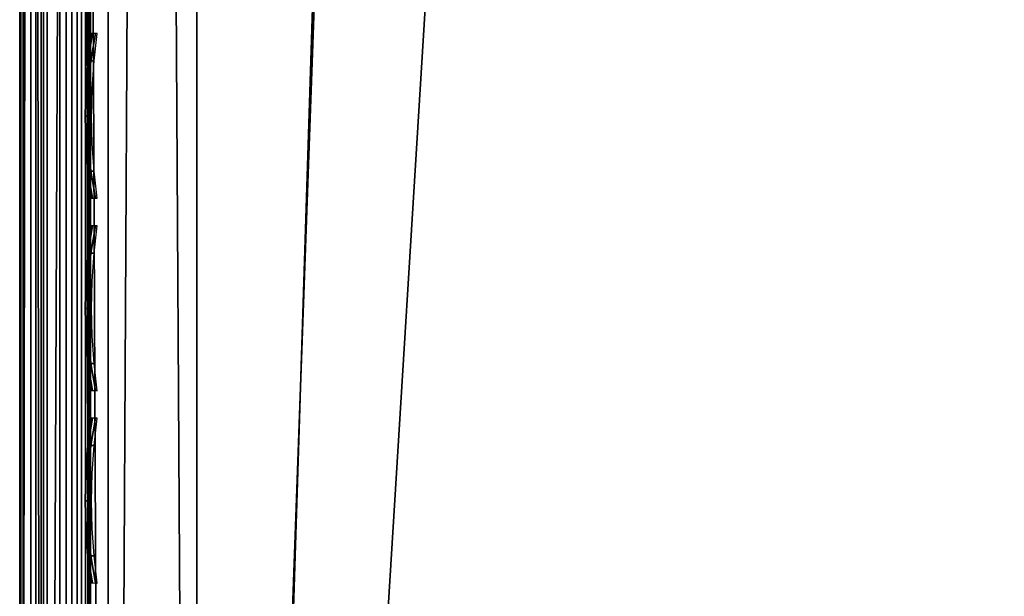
# Model space of a CAD drawing. Header units: inches. Extents: x -6.6 to 28, y -34.6 to 0.
# Tile 133 of 256: x -6.6 to -5.2, y -25.4 to -24.6. Entities that reach past the tile are written whole.
import ezdxf

# ---------------------------------------------------------------- set-up
doc = ezdxf.new("R2010")
doc.units = ezdxf.units.IN
doc.header["$LTSCALE"] = 0.03937
doc.header["$MEASUREMENT"] = 0
for name, color, linetype in [('A-FURN-3-ST', 151, 'Continuous'), ('A-FURN-3-ST-SEAM', 250, 'Continuous'), ('A-FURN-3-STITCH', 15, 'Continuous')]:
    doc.layers.add(name, color=color, linetype=linetype)

msp = doc.modelspace()

# ---------------------------------------------------------------- meshes
at = {"layer": 'A-FURN-3-ST'}
mesh = msp.add_polyface(dxfattribs=at)
corners = [(-6.6038, -29.7968, 5.125), (-6.6373, -7.1339, 5.25), (-6.6038, -7.1339, 5.125), (-6.5123, -29.7968, 5.0335), (-6.5123, -7.1339, 5.0335), (-6.3873, -29.7968, 5), (-6.3873, -7.1339, 5), (-6.5123, -29.188, 17.9665), (-6.3873, -7.7342, 18), (-6.5123, -7.7342, 17.9665), (-6.6038, -29.188, 17.875), (-6.6038, -7.7342, 17.875), (-6.6373, -29.188, 17.75), (-6.6373, -7.7342, 17.75), (-5.676, -7.0732, 5), (-4.9743, -6.9418, 5), (-4.8449, -29.7439, 5), (-4.2893, -6.741, 5), (-3.6277, -6.4728, 5), (-3.3072, -29.6112, 5), (-2.9963, -6.1398, 5), (-2.4012, -5.7454, 5), (-1.8485, -5.2936, 5), (12.141, -23.1363, 5), (-1.3437, -4.7888, 5), (14.4329, -21.0703, 5), (-0.8919, -4.2361, 5), (16.499, -18.7783, 5), (9.6476, -24.9542, 5), (8.3337, -25.7639, 5), (6.9796, -26.5045, 5), (5.589, -27.174, 5), (4.1656, -27.7706, 5), (2.7133, -28.2927, 5), (1.2358, -28.7389, 5), (-0.2628, -29.108, 5), (-1.7785, -29.399, 5), (-6.6373, -30.0468, 5.5002), (-6.6373, -6.8837, 5.5), (-6.6373, -30.038, 16.9007), (-6.6373, -6.8837, 16.9), (-6.3873, -29.188, 18), (-5.6133, -7.6702, 18), (-4.8767, -29.1359, 18), (-4.8496, -7.5289, 18), (-4.1039, -7.3118, 18), (-3.3837, -7.021, 18), (-3.3708, -29.0057, 18), (-2.6962, -6.6594, 18), (-1.8737, -28.7977, 18), (-0.3894, -28.5125, 18), (-2.0485, -6.2308, 18), (1.0782, -28.1509, 18), (2.5251, -27.7137, 18), (3.9475, -27.2023, 18), (5.3414, -26.6179, 18), (6.7033, -25.9621, 18), (8.0293, -25.2367, 18), (9.3161, -24.4436, 18), (11.7579, -22.6632, 18), (-1.4471, -5.7395, 18), (14.0025, -20.6398, 18), (-0.8979, -5.1903, 18), (16.0259, -18.3952, 18), (-0.4065, -4.5888, 18)]
mesh.append_faces([[corners[k] for k in face] for face in [(0, 1, 2), (3, 2, 4), (5, 4, 6), (7, 8, 9), (10, 9, 11), (12, 11, 13), (6, 14, 5), (5, 14, 15), (16, 15, 17), (16, 17, 18), (16, 18, 19), (19, 18, 20), (19, 20, 21), (22, 23, 21), (24, 25, 22), (26, 27, 24), (28, 29, 21), (21, 29, 30), (21, 30, 31), (31, 32, 21), (21, 32, 33), (21, 33, 34), (34, 35, 21), (21, 35, 36), (21, 36, 19), (1, 37, 38), (38, 39, 40), (40, 39, 12), (40, 12, 13), (8, 41, 42), (42, 41, 43), (42, 43, 44), (44, 43, 45), (45, 43, 46), (46, 43, 47), (46, 47, 48), (48, 47, 49), (48, 49, 50), (48, 50, 51), (51, 50, 52), (51, 52, 53), (53, 54, 51), (51, 54, 55), (51, 55, 56), (56, 57, 51), (51, 57, 58), (51, 59, 60), (60, 61, 62), (62, 63, 64)]])
mesh = msp.add_polyface(dxfattribs=at)
corners = [(-6.6373, -29.7968, 5.25), (-6.6373, -7.1339, 5.25), (-6.6038, -29.7968, 5.125), (-6.6038, -7.1339, 5.125), (-6.5123, -29.7968, 5.0335), (-6.5123, -7.1339, 5.0335), (-6.3873, -29.7968, 5), (-6.4421, -29.4013, 17.9729), (-6.3873, -29.188, 18), (-6.5123, -29.188, 17.9665), (-6.564, -29.3882, 17.9072), (-6.6038, -29.188, 17.875), (-6.5899, -29.3823, 17.8774), (-6.6252, -29.3688, 17.8092), (-6.6373, -29.3537, 17.7337), (-6.6373, -29.188, 17.75), (-6.3873, -7.7342, 18), (-6.5123, -7.7342, 17.9665), (-6.6038, -7.7342, 17.875), (-4.8767, -29.1359, 18), (-5.094, -29.3486, 17.9817), (0.4621, -29.4263, 17.1009), (1.1199, -29.2789, 16.9008), (1.8578, -29.0541, 17.1009), (2.5774, -28.8534, 16.9008), (2.5251, -27.7137, 18), (1.0782, -28.1509, 18), (1.6104, -28.2081, 17.9817), (0.2554, -28.5694, 17.9817), (0.3034, -28.7684, 17.9228), (1.6679, -28.4045, 17.9228), (0.3496, -28.9598, 17.8209), (1.7231, -28.5936, 17.8209), (0.3908, -29.1308, 17.6781), (1.7725, -28.7623, 17.6781), (0.4243, -29.2697, 17.5024), (1.8126, -28.8995, 17.5024), (0.4483, -29.3689, 17.3055), (1.8412, -28.9975, 17.3055), (-0.3894, -28.5125, 18), (-1.0971, -28.8622, 17.9817), (-1.0585, -29.0632, 17.9228), (-1.0214, -29.2566, 17.8209), (-0.9882, -29.4293, 17.6781), (-1.8737, -28.7977, 18), (-2.4424, -29.0882, 17.9817), (-2.4131, -29.2908, 17.9228), (-2.385, -29.4857, 17.8209), (-3.3708, -29.0057, 18), (-3.776, -29.2495, 17.9817), (-3.7561, -29.4532, 17.9228), (1.1221, -29.2874, 5.5004), (2.58, -28.8617, 5.5004), (0.4575, -29.4075, 5.2891), (0.4442, -29.3524, 5.1956), (1.8364, -28.9811, 5.1956), (1.8523, -29.0355, 5.2891), (0.4269, -29.2806, 5.1182), (1.8157, -28.9103, 5.1182), (0.3914, -29.1333, 5.0303), (1.7731, -28.7648, 5.0303), (-0.9878, -29.4318, 5.0303), (-1.7785, -29.399, 5), (-0.2628, -29.108, 5), (1.2358, -28.7389, 5), (1.8622, -29.0692, 5.3932), (0.4657, -29.4416, 5.3932), (-4.9743, -6.9418, 5), (-4.8449, -29.7439, 5), (-6.6373, -30.0468, 5.5002), (-6.6373, -30.038, 16.9007), (-6.6373, -6.8837, 5.5)]
mesh.append_faces([[corners[k] for k in face] for face in [(0, 1, 2), (2, 3, 4), (4, 5, 6), (7, 8, 9), (10, 9, 11), (12, 11, 13), (14, 13, 15), (15, 13, 11), (8, 16, 9), (9, 17, 11), (11, 18, 15), (19, 8, 20), (21, 22, 23), (23, 22, 24), (25, 26, 27), (27, 26, 28), (27, 28, 29, 30), (30, 29, 31, 32), (32, 31, 33, 34), (34, 33, 35, 36), (36, 35, 37, 38), (38, 37, 21, 23), (26, 39, 28), (28, 39, 40), (28, 40, 41, 29), (29, 41, 42, 31), (31, 42, 43, 33), (39, 44, 40), (40, 44, 45), (40, 45, 46, 41), (41, 46, 47, 42), (44, 48, 45), (45, 48, 49), (45, 49, 50, 46), (48, 19, 49), (49, 19, 20), (22, 51, 52), (53, 54, 55, 56), (54, 57, 58, 55), (57, 59, 60, 58), (61, 62, 63), (61, 63, 59), (59, 63, 64), (59, 64, 60), (65, 51, 66), (66, 53, 56, 65), (6, 67, 68), (0, 69, 1), (69, 70, 71)]])
at = {"layer": 'A-FURN-3-ST-SEAM'}
mesh = msp.add_polyface(dxfattribs=at)
corners = [(-6.5639, -14.8885, 17.8563), (-6.5501, -14.8885, 17.8675), (-6.5501, -22.0388, 17.8675), (-6.5639, -22.0388, 17.8563), (-6.5501, -29.1891, 17.8675), (-6.5639, -29.1891, 17.8563), (-6.5501, -29.3654, 17.8512), (-6.5639, -29.3633, 17.8401), (-6.5373, -29.1891, 17.9), (-6.5408, -29.3681, 17.866), (-6.5408, -29.1891, 17.8826), (-6.5373, -22.0388, 17.9), (-6.5408, -22.0388, 17.8826), (-6.5373, -14.8885, 17.9), (-6.5408, -14.8885, 17.8826), (-6.5373, -7.7382, 17.9), (-6.5806, -29.3623, 17.8344), (-6.5806, -29.1891, 17.8505), (-6.5806, -22.0388, 17.8505), (-6.5806, -14.8885, 17.8505), (-6.6145, -14.8885, 17.8588), (-6.5983, -14.8885, 17.8515), (-6.5983, -22.0388, 17.8515), (-6.6145, -22.0388, 17.8588), (-6.5983, -29.1891, 17.8515), (-6.6145, -29.1891, 17.8588), (-6.5983, -29.3625, 17.8354), (-6.6145, -29.3638, 17.8426), (-6.6355, -29.3689, 17.8701), (-6.6355, -29.1891, 17.8868), (-6.6355, -22.0388, 17.8868), (-6.6355, -14.8885, 17.8868), (-6.6322, -14.8885, 17.9217), (-6.6371, -14.8885, 17.9045), (-6.6371, -22.0388, 17.9045), (-6.6322, -22.0388, 17.9217), (-6.6371, -29.1891, 17.9045), (-6.6322, -29.1891, 17.9217), (-6.6371, -29.3721, 17.8875), (-6.6322, -29.3753, 17.9044), (-6.5718, -29.3799, 17.9294), (-6.5561, -29.3784, 17.9214), (-6.5561, -29.1891, 17.939), (-6.5718, -29.1891, 17.9472), (-6.5561, -22.0388, 17.939), (-6.5718, -22.0388, 17.9472), (-6.5561, -14.8885, 17.939), (-6.5718, -14.8885, 17.9472), (-6.5444, -29.376, 17.9082), (-6.5444, -29.1891, 17.9255), (-6.5444, -22.0388, 17.9255), (-6.5444, -14.8885, 17.9255), (-6.5373, -29.3711, 17.8831), (-6.5444, -7.7382, 17.9255), (-6.6069, -14.8885, 17.9459), (-6.6069, -22.0388, 17.9459), (-6.6069, -29.1891, 17.9459), (-6.6218, -14.8885, 17.9362), (-6.6218, -22.0388, 17.9362), (-6.6218, -29.1891, 17.9362), (-6.6218, -29.3779, 17.9187), (-6.6069, -29.3797, 17.9282), (-6.5501, -7.7382, 17.8675), (-6.5408, -7.7382, 17.8826)]
mesh.append_faces([[corners[k] for k in face] for face in [(0, 1, 2, 3), (3, 2, 4, 5), (5, 4, 6, 7), (8, 9, 10), (8, 10, 11), (11, 10, 12), (11, 12, 13), (13, 12, 14), (13, 14, 15), (7, 16, 17, 5), (5, 17, 18, 3), (3, 18, 19, 0), (20, 21, 22, 23), (23, 22, 24, 25), (25, 24, 26, 27), (27, 28, 29, 25), (25, 29, 30, 23), (23, 30, 31, 20), (32, 33, 34, 35), (35, 34, 36, 37), (37, 36, 38, 39), (40, 41, 42, 43), (43, 42, 44, 45), (45, 44, 46, 47), (41, 48, 49, 42), (42, 49, 50, 44), (44, 50, 51, 46), (49, 52, 8), (49, 8, 50), (50, 8, 11), (50, 11, 51), (51, 11, 13), (51, 13, 53), (47, 54, 55, 45), (45, 55, 56, 43), (54, 57, 58, 55), (55, 58, 59, 56), (56, 59, 60, 61), (57, 32, 35, 58), (58, 35, 37, 59), (59, 37, 39, 60), (62, 63, 14, 1), (1, 14, 12, 2), (2, 12, 10, 4), (4, 10, 9, 6), (21, 19, 18, 22), (22, 18, 17, 24), (24, 17, 16, 26), (33, 31, 30, 34), (34, 30, 29, 36), (36, 29, 28, 38)]])
at = {"layer": 'A-FURN-3-STITCH'}
mesh = msp.add_polymesh((7, 4), dxfattribs=at)
for k, corner in enumerate([(-6.528, -24.6153, 17.9558), (-6.5302, -24.6152, 17.9543), (-6.5345, -24.6152, 17.9514), (-6.5367, -24.6152, 17.9499), (-6.5323, -24.6537, 17.9615), (-6.537, -24.6537, 17.9637), (-6.5413, -24.6537, 17.9608), (-6.5409, -24.6536, 17.9556), (-6.5349, -24.6926, 17.9646), (-6.5396, -24.6926, 17.9669), (-6.5439, -24.6926, 17.964), (-6.5435, -24.6925, 17.9588), (-6.5358, -24.7317, 17.9652), (-6.5404, -24.7317, 17.9675), (-6.5447, -24.7317, 17.9646), (-6.5444, -24.7316, 17.9594), (-6.5349, -24.7707, 17.9633), (-6.5396, -24.7708, 17.9656), (-6.5439, -24.7707, 17.9627), (-6.5435, -24.7706, 17.9575), (-6.5323, -24.8095, 17.9589), (-6.537, -24.8095, 17.9611), (-6.5413, -24.8095, 17.9582), (-6.5409, -24.8094, 17.953), (-6.528, -24.8477, 17.9519), (-6.5302, -24.8477, 17.9505), (-6.5345, -24.8477, 17.9476), (-6.5367, -24.8476, 17.9461)]):
    mesh.set_mesh_vertex(divmod(k, 4), corner)
mesh = msp.add_polymesh((7, 4), dxfattribs=at)
for k, corner in enumerate([(-6.528, -24.8868, 17.9558), (-6.5302, -24.8868, 17.9543), (-6.5345, -24.8867, 17.9514), (-6.5367, -24.8867, 17.9499), (-6.5323, -24.9252, 17.9615), (-6.537, -24.9253, 17.9637), (-6.5413, -24.9252, 17.9608), (-6.5409, -24.9251, 17.9556), (-6.5349, -24.9641, 17.9646), (-6.5396, -24.9642, 17.9669), (-6.5439, -24.9641, 17.964), (-6.5435, -24.964, 17.9588), (-6.5358, -25.0032, 17.9652), (-6.5404, -25.0032, 17.9675), (-6.5447, -25.0032, 17.9646), (-6.5444, -25.0031, 17.9594), (-6.5349, -25.0423, 17.9633), (-6.5396, -25.0423, 17.9656), (-6.5439, -25.0422, 17.9627), (-6.5435, -25.0422, 17.9575), (-6.5323, -25.081, 17.9589), (-6.537, -25.0811, 17.9611), (-6.5413, -25.081, 17.9582), (-6.5409, -25.0809, 17.953), (-6.528, -25.1193, 17.9519), (-6.5302, -25.1192, 17.9505), (-6.5345, -25.1192, 17.9476), (-6.5367, -25.1192, 17.9461)]):
    mesh.set_mesh_vertex(divmod(k, 4), corner)
mesh = msp.add_polymesh((7, 4), dxfattribs=at)
for k, corner in enumerate([(-6.528, -25.1583, 17.9558), (-6.5302, -25.1583, 17.9543), (-6.5345, -25.1582, 17.9514), (-6.5367, -25.1582, 17.9499), (-6.5323, -25.1968, 17.9615), (-6.537, -25.1968, 17.9637), (-6.5413, -25.1968, 17.9608), (-6.5409, -25.1967, 17.9556), (-6.5349, -25.2356, 17.9646), (-6.5396, -25.2357, 17.9669), (-6.5439, -25.2356, 17.964), (-6.5435, -25.2356, 17.9588), (-6.5358, -25.2747, 17.9652), (-6.5404, -25.2748, 17.9675), (-6.5447, -25.2747, 17.9646), (-6.5444, -25.2746, 17.9594), (-6.5349, -25.3138, 17.9633), (-6.5396, -25.3138, 17.9656), (-6.5439, -25.3138, 17.9627), (-6.5435, -25.3137, 17.9575), (-6.5323, -25.3525, 17.9589), (-6.537, -25.3526, 17.9611), (-6.5413, -25.3525, 17.9582), (-6.5409, -25.3524, 17.953), (-6.528, -25.3908, 17.9519), (-6.5302, -25.3908, 17.9505), (-6.5345, -25.3907, 17.9476), (-6.5367, -25.3907, 17.9461)]):
    mesh.set_mesh_vertex(divmod(k, 4), corner)

doc.saveas('drawing.dxf')
